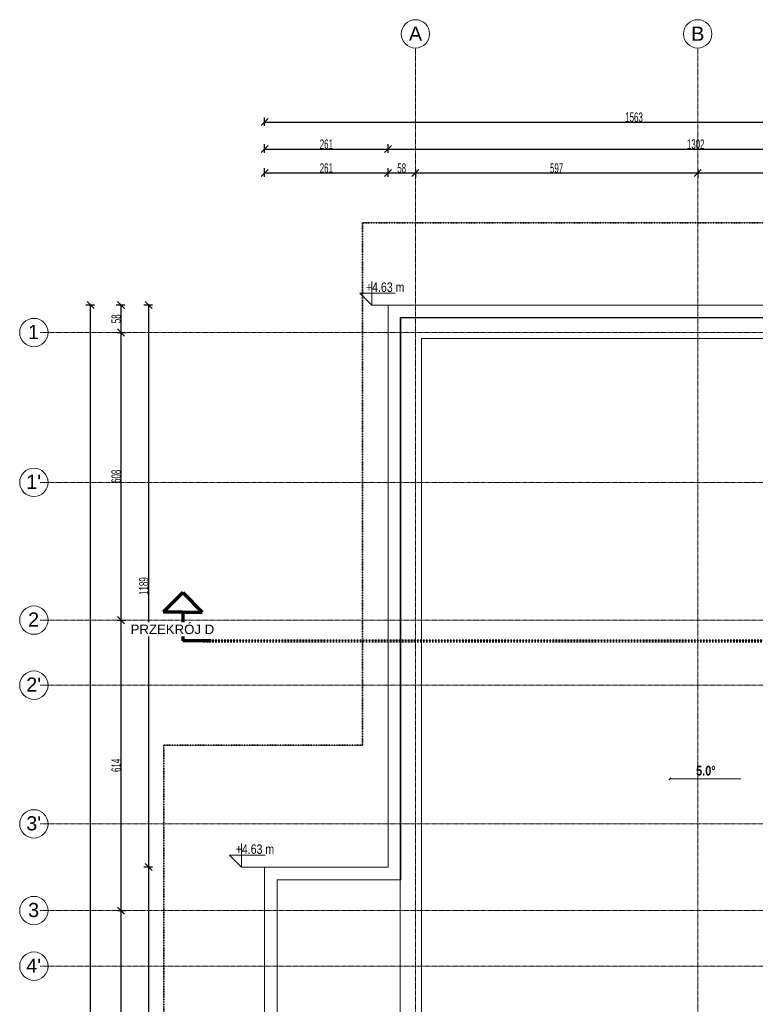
# Model space of a CAD drawing. Header units: millimetres. Extents: x -57334 to 14098, y -25409 to 16656.
# Tile 14 of 50: x -56303 to -40738, y -4374 to 16455. Entities that reach past the tile are written whole.
import ezdxf

# ---------------------------------------------------------------- set-up
doc = ezdxf.new("R2010")
doc.units = ezdxf.units.MM
for name, pattern in [('__FK_przerywana', [3.2004, 1.6002, -1.6002]), ('Kreska', [6.35, 3.175, -3.175]), ('Linia siatki', [22.225, 12.7, -3.175, 3.175, -3.175])]:
    doc.linetypes.add(name, pattern=pattern)
for name, color, linetype, lineweight in [('A-ANNO-DIMS', 7, 'Continuous', 5), ('A-GENM', 7, 'Continuous', 5), ('A-WALL', 7, 'Continuous', 5), ('G-ANNO-DIMS', 7, 'Continuous', 5), ('G-ANNO-SYMB', 7, 'Continuous', 5), ('S-GRID', 7, 'Continuous', 5), ('S-GRID-IDEN', 7, 'Continuous', 5)]:
    doc.layers.add(name, color=color, linetype=linetype, lineweight=lineweight)
doc.layers.add('A-DETL', color=7, linetype='Continuous', lineweight=5, true_color=0x00a600)
doc.styles.add('Arial', font='arial.ttf', dxfattribs={"height": 200})
doc.styles.add('Arial_1', font='arial.ttf', dxfattribs={"height": 300})
doc.styles.add('Arial_2', font='arial.ttf', dxfattribs={"width": 0.8, "height": 200})
doc.styles.add('Arial_5', font='arial.ttf', dxfattribs={"width": 0.6, "height": 200})
doc.styles.add('Arial_B', font='arialbd.ttf', dxfattribs={"width": 0.8, "height": 206.349206})
doc.dimstyles.new('standard_wielkość_otworów', dxfattribs={"dimscale": 304.8, "dimtxt": 204.05188, "dimasz": 0.492126, "dimexe": 0.328084, "dimexo": 0.0625, "dimgap": 0, "dimtad": 1, "dimdec": 0, "dimlfac": 0.1, "dimzin": 0, "dimdsep": 46, "dimtxsty": 'Arial_5', "dimblk1": 'OBLIQUE', "dimblk2": 'OBLIQUE', "dimsah": 1, "dimcen": 0.09, "dimazin": 0, "dimtfac": 1, "dimtdec": 4, "dimtix": 1, "dimtmove": 0, "dimatfit": 3, "dimfxl": 0.328084, "dimfxlon": 1, "dimtvp": 1, "dimtolj": 1, "dimtzin": 0, "dimarcsym": 2})

# ---------------------------------------------------------------- blocks, each defined once
blk = doc.blocks.new('Modele ogólne 1 - Modele ogólne 1-1641072-RZUT PIĘTRA II')
at = {"layer": 'A-GENM'}
for p, q in [((-35653, 10416), (-48673, 10416)), ((-48673, 10416), (-48673, -1472)), ((-48405, 10148), (-35921, 10148)), ((-48405, -1740), (-48405, 10148)), ((-48673, -1472), (-51284, -1472)), ((-51284, -1472), (-51284, -9476)), ((-51016, -1740), (-48405, -1740)), ((-51016, -9208), (-51016, -1740))]:
    blk.add_line(p, q, dxfattribs=at)
blk = doc.blocks.new('Siatka - SOsi_Sybol osi-348494-RZUT PIĘTRA II')
at = {"layer": 'S-GRID-IDEN', "color": 142, "true_color": 0x0080c0}
blk.add_circle((0, 0), 3, dxfattribs=at)
blk = doc.blocks.new('Rzędne punktów - Znacznik rzędnej-348474-RZUT PIĘTRA II')
at = {"layer": 'G-ANNO-DIMS'}
for p, q in [((0, 0), (0, 5)), ((-2.5, 2.5), (0, 0)), ((-2.5, 2.5), (5, 2.5))]:
    blk.add_line(p, q, dxfattribs=at)
blk = doc.blocks.new('_Oblique')
at = {"color": 0, "linetype": 'ByBlock', "lineweight": -2}
blk.add_line((-0.5, -0.5), (0.5, 0.5), dxfattribs=at)
blk = doc.blocks.new('DIMBLOCK150-RZUT PIĘTRA II')
at = {"layer": 'A-ANNO-DIMS', "color": 0, "lineweight": -2, "transparency": 16777216}
for p, q in [((-54240, -2391), (-54059, -2391)), ((-54159, -8535), (-54159, -2391)), ((-54240, -8535), (-54059, -8535))]:
    blk.add_line(p, q, dxfattribs=at)
at = {"layer": 'Defpoints', "color": 0, "transparency": 16777216}
for p in [(-54259, -2391), (-54159, -2391), (-54259, -8535)]:
    blk.add_point(p, dxfattribs=at)
at = {"layer": 'A-ANNO-DIMS', "color": 0, "lineweight": -2, "transparency": 16777216, "xscale": 150, "yscale": 150, "zscale": 150}
for p, rotation in [((-54159, -2391), 90), ((-54159, -8535), 270)]:
    blk.add_blockref('_Oblique', p, dxfattribs=dict(at, rotation=rotation))
at = {"layer": 'A-ANNO-DIMS', "color": 0, "transparency": 16777216, "insert": (-54261, -5463), "char_height": 200, "width": 327.74, "attachment_point": 5, "rotation": 90, "style": 'Arial_5'}
blk.add_mtext('\\A1;614', dxfattribs=at)
blk = doc.blocks.new('DIMBLOCK151-RZUT PIĘTRA II')
at = {"layer": 'A-ANNO-DIMS', "color": 0, "lineweight": -2, "transparency": 16777216}
for p, q in [((-54240, 3753), (-54059, 3753)), ((-54159, -2391), (-54159, 3753)), ((-54240, -2391), (-54059, -2391))]:
    blk.add_line(p, q, dxfattribs=at)
at = {"layer": 'Defpoints', "color": 0, "transparency": 16777216}
for p in [(-54259, 3753), (-54159, 3753), (-54259, -2391)]:
    blk.add_point(p, dxfattribs=at)
at = {"layer": 'A-ANNO-DIMS', "color": 0, "lineweight": -2, "transparency": 16777216, "xscale": 150, "yscale": 150, "zscale": 150}
for p, rotation in [((-54159, 3753), 90), ((-54159, -2391), 270)]:
    blk.add_blockref('_Oblique', p, dxfattribs=dict(at, rotation=rotation))
at = {"layer": 'A-ANNO-DIMS', "color": 0, "transparency": 16777216, "insert": (-54261, 681), "char_height": 200, "width": 327.74, "attachment_point": 5, "rotation": 90, "style": 'Arial_5'}
blk.add_mtext('\\A1;614', dxfattribs=at)
blk = doc.blocks.new('DIMBLOCK152-RZUT PIĘTRA II')
at = {"layer": 'A-ANNO-DIMS', "color": 0, "lineweight": -2, "transparency": 16777216}
for p, q in [((-54240, 9837), (-54059, 9837)), ((-54159, 3753), (-54159, 9837)), ((-54240, 3753), (-54059, 3753))]:
    blk.add_line(p, q, dxfattribs=at)
at = {"layer": 'Defpoints', "color": 0, "transparency": 16777216}
for p in [(-54259, 9837), (-54159, 9837), (-54259, 3753)]:
    blk.add_point(p, dxfattribs=at)
at = {"layer": 'A-ANNO-DIMS', "color": 0, "lineweight": -2, "transparency": 16777216, "xscale": 150, "yscale": 150, "zscale": 150}
for p, rotation in [((-54159, 9837), 90), ((-54159, 3753), 270)]:
    blk.add_blockref('_Oblique', p, dxfattribs=dict(at, rotation=rotation))
at = {"layer": 'A-ANNO-DIMS', "color": 0, "transparency": 16777216, "insert": (-54261, 6795), "char_height": 200, "width": 327.74, "attachment_point": 5, "rotation": 90, "style": 'Arial_5'}
blk.add_mtext('\\A1;608', dxfattribs=at)
blk = doc.blocks.new('DIMBLOCK153-RZUT PIĘTRA II')
at = {"layer": 'A-ANNO-DIMS', "color": 0, "lineweight": -2, "transparency": 16777216}
for p, q in [((-54078, 10417), (-54259, 10417)), ((-54159, 9837), (-54159, 10417)), ((-54240, 9837), (-54059, 9837))]:
    blk.add_line(p, q, dxfattribs=at)
at = {"layer": 'Defpoints', "color": 0, "transparency": 16777216}
for p in [(-54159, 10417), (-54059, 10417), (-54259, 9837)]:
    blk.add_point(p, dxfattribs=at)
at = {"layer": 'A-ANNO-DIMS', "color": 0, "lineweight": -2, "transparency": 16777216, "xscale": 150, "yscale": 150, "zscale": 150}
for p, rotation in [((-54159, 10417), 90), ((-54159, 9837), 270)]:
    blk.add_blockref('_Oblique', p, dxfattribs=dict(at, rotation=rotation))
at = {"layer": 'A-ANNO-DIMS', "color": 0, "transparency": 16777216, "insert": (-54261, 10127), "char_height": 200, "width": 218.49, "attachment_point": 5, "rotation": 90, "style": 'Arial_5'}
blk.add_mtext('\\A1;58', dxfattribs=at)
blk = doc.blocks.new('DIMBLOCK154-RZUT PIĘTRA II')
at = {"layer": 'A-ANNO-DIMS', "color": 0, "lineweight": -2, "transparency": 16777216}
for p, q in [((-53494, 10417), (-53675, 10417)), ((-53575, 10417), (-53575, -1471)), ((-53494, -1471), (-53675, -1471))]:
    blk.add_line(p, q, dxfattribs=at)
at = {"layer": 'Defpoints', "color": 0, "transparency": 16777216}
for p in [(-53475, 10417), (-53575, -1471), (-53475, -1471)]:
    blk.add_point(p, dxfattribs=at)
at = {"layer": 'A-ANNO-DIMS', "color": 0, "lineweight": -2, "transparency": 16777216, "xscale": 150, "yscale": 150, "zscale": 150}
for p, rotation in [((-53575, 10417), 90), ((-53575, -1471), 270)]:
    blk.add_blockref('_Oblique', p, dxfattribs=dict(at, rotation=rotation))
at = {"layer": 'A-ANNO-DIMS', "color": 0, "transparency": 16777216, "insert": (-53677, 4473), "char_height": 200, "width": 436.98, "attachment_point": 5, "rotation": 90, "style": 'Arial_5'}
blk.add_mtext('\\A1;1189', dxfattribs=at)
blk = doc.blocks.new('DIMBLOCK155-RZUT PIĘTRA II')
at = {"layer": 'A-ANNO-DIMS', "color": 0, "lineweight": -2, "transparency": 16777216}
for p, q in [((-53494, -1471), (-53675, -1471)), ((-53575, -1471), (-53575, -9475)), ((-53494, -9475), (-53675, -9475))]:
    blk.add_line(p, q, dxfattribs=at)
at = {"layer": 'Defpoints', "color": 0, "transparency": 16777216}
for p in [(-53475, -1471), (-53575, -9475), (-53475, -9475)]:
    blk.add_point(p, dxfattribs=at)
at = {"layer": 'A-ANNO-DIMS', "color": 0, "lineweight": -2, "transparency": 16777216, "xscale": 150, "yscale": 150, "zscale": 150}
for p, rotation in [((-53575, -1471), 90), ((-53575, -9475), 270)]:
    blk.add_blockref('_Oblique', p, dxfattribs=dict(at, rotation=rotation))
at = {"layer": 'A-ANNO-DIMS', "color": 0, "transparency": 16777216, "insert": (-53677, -5473), "char_height": 200, "width": 327.74, "attachment_point": 5, "rotation": 90, "style": 'Arial_5'}
blk.add_mtext('\\A1;800', dxfattribs=at)
blk = doc.blocks.new('DIMBLOCK157-RZUT PIĘTRA II')
at = {"layer": 'A-ANNO-DIMS', "color": 0, "lineweight": -2, "transparency": 16777216}
for p, q in [((-54721, 10417), (-54902, 10417)), ((-54802, -21403), (-54802, 10417)), ((-54721, -21403), (-54902, -21403))]:
    blk.add_line(p, q, dxfattribs=at)
at = {"layer": 'Defpoints', "color": 0, "transparency": 16777216}
for p in [(-54802, 10417), (-54702, 10417), (-54702, -21403)]:
    blk.add_point(p, dxfattribs=at)
at = {"layer": 'A-ANNO-DIMS', "color": 0, "lineweight": -2, "transparency": 16777216, "xscale": 150, "yscale": 150, "zscale": 150}
for p, rotation in [((-54802, 10417), 90), ((-54802, -21403), 270)]:
    blk.add_blockref('_Oblique', p, dxfattribs=dict(at, rotation=rotation))
at = {"layer": 'A-ANNO-DIMS', "color": 0, "transparency": 16777216, "insert": (-54904, -5493), "char_height": 200, "width": 436.98, "attachment_point": 5, "rotation": 90, "style": 'Arial_5'}
blk.add_mtext('\\A1;3182', dxfattribs=at)
blk = doc.blocks.new('DIMBLOCK167-RZUT PIĘTRA II')
at = {"layer": 'A-ANNO-DIMS', "color": 0, "lineweight": -2, "transparency": 16777216}
for p, q in [((-51121, 13131), (-51121, 13312)), ((-51121, 13212), (-48510, 13212)), ((-48510, 13131), (-48510, 13312))]:
    blk.add_line(p, q, dxfattribs=at)
at = {"layer": 'Defpoints', "color": 0, "transparency": 16777216}
for p in [(-48510, 13212), (-51121, 13112), (-48510, 13112)]:
    blk.add_point(p, dxfattribs=at)
at = {"layer": 'A-ANNO-DIMS', "color": 0, "lineweight": -2, "transparency": 16777216, "xscale": 150, "yscale": 150, "zscale": 150, "rotation": 180}
blk.add_blockref('_Oblique', (-51121, 13212), dxfattribs=at)
at = {"layer": 'A-ANNO-DIMS', "color": 0, "lineweight": -2, "transparency": 16777216, "xscale": 150, "yscale": 150, "zscale": 150}
blk.add_blockref('_Oblique', (-48510, 13212), dxfattribs=at)
at = {"layer": 'A-ANNO-DIMS', "color": 0, "transparency": 16777216, "insert": (-49815, 13314), "char_height": 200, "width": 327.74, "attachment_point": 5, "style": 'Arial_5'}
blk.add_mtext('\\A1;261', dxfattribs=at)
blk = doc.blocks.new('DIMBLOCK168-RZUT PIĘTRA II')
at = {"layer": 'A-ANNO-DIMS', "color": 0, "lineweight": -2, "transparency": 16777216}
for p, q in [((-48510, 13131), (-48510, 13312)), ((-48510, 13212), (-47930, 13212)), ((-47930, 13293), (-47930, 13112))]:
    blk.add_line(p, q, dxfattribs=at)
at = {"layer": 'Defpoints', "color": 0, "transparency": 16777216}
for p in [(-47930, 13312), (-47930, 13212), (-48510, 13112)]:
    blk.add_point(p, dxfattribs=at)
at = {"layer": 'A-ANNO-DIMS', "color": 0, "lineweight": -2, "transparency": 16777216, "xscale": 150, "yscale": 150, "zscale": 150, "rotation": 180}
blk.add_blockref('_Oblique', (-48510, 13212), dxfattribs=at)
at = {"layer": 'A-ANNO-DIMS', "color": 0, "lineweight": -2, "transparency": 16777216, "xscale": 150, "yscale": 150, "zscale": 150}
blk.add_blockref('_Oblique', (-47930, 13212), dxfattribs=at)
at = {"layer": 'A-ANNO-DIMS', "color": 0, "transparency": 16777216, "insert": (-48220, 13314), "char_height": 200, "width": 218.49, "attachment_point": 5, "style": 'Arial_5'}
blk.add_mtext('\\A1;58', dxfattribs=at)
blk = doc.blocks.new('DIMBLOCK169-RZUT PIĘTRA II')
at = {"layer": 'A-ANNO-DIMS', "color": 0, "lineweight": -2, "transparency": 16777216}
for p, q in [((-47930, 13293), (-47930, 13112)), ((-47930, 13212), (-41957, 13212)), ((-41957, 13293), (-41957, 13112))]:
    blk.add_line(p, q, dxfattribs=at)
at = {"layer": 'Defpoints', "color": 0, "transparency": 16777216}
for p in [(-47930, 13312), (-41957, 13312), (-41957, 13212)]:
    blk.add_point(p, dxfattribs=at)
at = {"layer": 'A-ANNO-DIMS', "color": 0, "lineweight": -2, "transparency": 16777216, "xscale": 150, "yscale": 150, "zscale": 150, "rotation": 180}
blk.add_blockref('_Oblique', (-47930, 13212), dxfattribs=at)
at = {"layer": 'A-ANNO-DIMS', "color": 0, "lineweight": -2, "transparency": 16777216, "xscale": 150, "yscale": 150, "zscale": 150}
blk.add_blockref('_Oblique', (-41957, 13212), dxfattribs=at)
at = {"layer": 'A-ANNO-DIMS', "color": 0, "transparency": 16777216, "insert": (-44943, 13314), "char_height": 200, "width": 327.74, "attachment_point": 5, "style": 'Arial_5'}
blk.add_mtext('\\A1;597', dxfattribs=at)
blk = doc.blocks.new('DIMBLOCK170-RZUT PIĘTRA II')
at = {"layer": 'A-ANNO-DIMS', "color": 0, "lineweight": -2, "transparency": 16777216}
for p, q in [((-41957, 13293), (-41957, 13112)), ((-41957, 13212), (-36070, 13212)), ((-36070, 13293), (-36070, 13112))]:
    blk.add_line(p, q, dxfattribs=at)
at = {"layer": 'Defpoints', "color": 0, "transparency": 16777216}
for p in [(-41957, 13312), (-36070, 13312), (-36070, 13212)]:
    blk.add_point(p, dxfattribs=at)
at = {"layer": 'A-ANNO-DIMS', "color": 0, "lineweight": -2, "transparency": 16777216, "xscale": 150, "yscale": 150, "zscale": 150, "rotation": 180}
blk.add_blockref('_Oblique', (-41957, 13212), dxfattribs=at)
at = {"layer": 'A-ANNO-DIMS', "color": 0, "lineweight": -2, "transparency": 16777216, "xscale": 150, "yscale": 150, "zscale": 150}
blk.add_blockref('_Oblique', (-36070, 13212), dxfattribs=at)
at = {"layer": 'A-ANNO-DIMS', "color": 0, "transparency": 16777216, "insert": (-39013, 13314), "char_height": 200, "width": 327.74, "attachment_point": 5, "style": 'Arial_5'}
blk.add_mtext('\\A1;589', dxfattribs=at)
blk = doc.blocks.new('DIMBLOCK172-RZUT PIĘTRA II')
at = {"layer": 'A-ANNO-DIMS', "color": 0, "lineweight": -2, "transparency": 16777216}
for p, q in [((-51121, 13638), (-51121, 13819)), ((-48510, 13638), (-48510, 13819)), ((-51121, 13719), (-48510, 13719))]:
    blk.add_line(p, q, dxfattribs=at)
at = {"layer": 'Defpoints', "color": 0, "transparency": 16777216}
for p in [(-51121, 13619), (-48510, 13719), (-48510, 13619)]:
    blk.add_point(p, dxfattribs=at)
at = {"layer": 'A-ANNO-DIMS', "color": 0, "lineweight": -2, "transparency": 16777216, "xscale": 150, "yscale": 150, "zscale": 150, "rotation": 180}
blk.add_blockref('_Oblique', (-51121, 13719), dxfattribs=at)
at = {"layer": 'A-ANNO-DIMS', "color": 0, "lineweight": -2, "transparency": 16777216, "xscale": 150, "yscale": 150, "zscale": 150}
blk.add_blockref('_Oblique', (-48510, 13719), dxfattribs=at)
at = {"layer": 'A-ANNO-DIMS', "color": 0, "transparency": 16777216, "insert": (-49815, 13821), "char_height": 200, "width": 327.74, "attachment_point": 5, "style": 'Arial_5'}
blk.add_mtext('\\A1;261', dxfattribs=at)
blk = doc.blocks.new('DIMBLOCK173-RZUT PIĘTRA II')
at = {"layer": 'A-ANNO-DIMS', "color": 0, "lineweight": -2, "transparency": 16777216}
for p, q in [((-48510, 13638), (-48510, 13819)), ((-35490, 13638), (-35490, 13819)), ((-48510, 13719), (-35490, 13719))]:
    blk.add_line(p, q, dxfattribs=at)
at = {"layer": 'Defpoints', "color": 0, "transparency": 16777216}
for p in [(-48510, 13619), (-35490, 13719), (-35490, 13619)]:
    blk.add_point(p, dxfattribs=at)
at = {"layer": 'A-ANNO-DIMS', "color": 0, "lineweight": -2, "transparency": 16777216, "xscale": 150, "yscale": 150, "zscale": 150, "rotation": 180}
blk.add_blockref('_Oblique', (-48510, 13719), dxfattribs=at)
at = {"layer": 'A-ANNO-DIMS', "color": 0, "lineweight": -2, "transparency": 16777216, "xscale": 150, "yscale": 150, "zscale": 150}
blk.add_blockref('_Oblique', (-35490, 13719), dxfattribs=at)
at = {"layer": 'A-ANNO-DIMS', "color": 0, "transparency": 16777216, "insert": (-42000, 13821), "char_height": 200, "width": 436.98, "attachment_point": 5, "style": 'Arial_5'}
blk.add_mtext('\\A1;1302', dxfattribs=at)
blk = doc.blocks.new('DIMBLOCK174-RZUT PIĘTRA II')
at = {"layer": 'A-ANNO-DIMS', "color": 0, "lineweight": -2, "transparency": 16777216}
for p, q in [((-51121, 14208), (-51121, 14389)), ((-35490, 14208), (-35490, 14389)), ((-51121, 14289), (-35490, 14289))]:
    blk.add_line(p, q, dxfattribs=at)
at = {"layer": 'Defpoints', "color": 0, "transparency": 16777216}
for p in [(-51121, 14189), (-35490, 14289), (-35490, 14189)]:
    blk.add_point(p, dxfattribs=at)
at = {"layer": 'A-ANNO-DIMS', "color": 0, "lineweight": -2, "transparency": 16777216, "xscale": 150, "yscale": 150, "zscale": 150, "rotation": 180}
blk.add_blockref('_Oblique', (-51121, 14289), dxfattribs=at)
at = {"layer": 'A-ANNO-DIMS', "color": 0, "lineweight": -2, "transparency": 16777216, "xscale": 150, "yscale": 150, "zscale": 150}
blk.add_blockref('_Oblique', (-35490, 14289), dxfattribs=at)
at = {"layer": 'A-ANNO-DIMS', "color": 0, "transparency": 16777216, "insert": (-43305, 14391), "char_height": 200, "width": 436.98, "attachment_point": 5, "style": 'Arial_5'}
blk.add_mtext('\\A1;1563', dxfattribs=at)
blk = doc.blocks.new('Przekrój - znacznik przekroju strzałka-348499-RZUT PIĘTRA II')
at = {"layer": 'G-ANNO-SYMB', "lineweight": 70}
for p, q in [((-6, 10.22), (-10.11, 6.11)), ((-6, 10.22), (-1.89, 6.11)), ((-6, 6.11), (-10.11, 6.11)), ((-6, 6.11), (-6, 0)), ((-6, 6.11), (-1.89, 6.11)), ((0, 0), (-6, 0))]:
    blk.add_line(p, q, dxfattribs=at)

msp = doc.modelspace()

# ---------------------------------------------------------------- linework, layer by layer
at = {"layer": 'A-DETL', "color": 4, "linetype": '__FK_przerywana', "lineweight": 35, "true_color": 0x00ffff}
for p, q in [((-35099.7, 12157.4), (-49049.7, 12157.4)), ((-49049.7, 12157.4), (-49049.7, 1107.4)), ((-53249.7, -11957.6), (-53249.7, 1107.4)), ((-53249.7, 1107.4), (-49049.7, 1107.4))]:
    msp.add_line(p, q, dxfattribs=at)
at = {"layer": 'A-WALL'}
for p, q in [((-48249.7, 10157.4), (-35749.7, 10157.4)), ((-48249.7, -21142.6), (-48249.7, 10157.4)), ((-36199.7, 9707.4), (-47799.7, 9707.4)), ((-47799.7, 9707.4), (-47799.7, -20692.6))]:
    msp.add_line(p, q, dxfattribs=at)
at = {"layer": 'G-ANNO-DIMS', "color": 1, "true_color": 0xff0000}
for p, q in [((-48509.7, 10417.4), (-48855.6, 10417.4)), ((-51120.7, -1470.6), (-51611, -1470.6))]:
    msp.add_line(p, q, dxfattribs=at)
at = {"layer": 'G-ANNO-DIMS'}
for p, q in [((-42547.3, 396.5), (-42567.1, 376.7)), ((-42547.3, 396.5), (-42527.4, 416.4)), ((-41047.3, 396.5), (-42547.3, 396.5))]:
    msp.add_line(p, q, dxfattribs=at)
at = {"layer": 'G-ANNO-SYMB', "linetype": 'Kreska', "lineweight": 70}
msp.add_line((-52417.6, 3311.8), (-684.7, 3311.8), dxfattribs=at)
at = {"layer": 'S-GRID', "linetype": 'Linia siatki'}
for p, q in [((-47929.7, 15855.1), (-47929.7, -23863.5)), ((-41956.7, 15855.1), (-41956.7, -23863.5)), ((-55866.7, 9835.6), (-2090.7, 9835.6)), ((-55866.7, 6665.6), (-891, 6665.6)), ((-55866.7, 3751.6), (559.4, 3751.6)), ((-55866.7, 2375.6), (559.4, 2375.6)), ((-55866.7, -559.4), (559.4, -559.4)), ((-55866.7, -2392.4), (559.4, -2392.4)), ((-55866.7, -3569.4), (559.4, -3569.4))]:
    msp.add_line(p, q, dxfattribs=at)

# ---------------------------------------------------------------- block references
at = {"layer": 'A-GENM'}
msp.add_blockref('Modele ogólne 1 - Modele ogólne 1-1641072-RZUT PIĘTRA II', (163.7, 1.8), dxfattribs=at)
at = {"layer": 'G-ANNO-DIMS', "xscale": 99.99999999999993, "yscale": 99.99999999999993, "zscale": 99.99999999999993}
for p in [(-48855.6, 10417.4), (-51611, -1470.6)]:
    msp.add_blockref('Rzędne punktów - Znacznik rzędnej-348474-RZUT PIĘTRA II', p, dxfattribs=at)
at = {"layer": 'G-ANNO-SYMB', "lineweight": 70, "xscale": 99.99999999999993, "yscale": 99.99999999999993, "zscale": 99.99999999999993}
msp.add_blockref('Przekrój - znacznik przekroju strzałka-348499-RZUT PIĘTRA II', (-52253.9, 3313.6), dxfattribs=at)
at = {"layer": 'S-GRID-IDEN', "color": 142, "true_color": 0x0080c0, "xscale": 99.99999999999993, "yscale": 99.99999999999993, "zscale": 99.99999999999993}
for p, rotation in [((-47929.7, 16155.1), 180), ((-41956.7, 16155.1), 180), ((-56003.1, 9837.4), 269.9999999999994), ((-56003.1, 6667.4), 269.9999999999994), ((-56003.1, 3753.4), 269.9999999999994), ((-56003.1, 2377.4), 269.9999999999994), ((-56003.1, -557.6), 269.9999999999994), ((-56003.1, -2390.6), 269.9999999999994), ((-56003.1, -3567.6), 269.9999999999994)]:
    msp.add_blockref('Siatka - SOsi_Sybol osi-348494-RZUT PIĘTRA II', p, dxfattribs=dict(at, rotation=rotation))

# ---------------------------------------------------------------- texts
at = {"layer": 'G-ANNO-DIMS', "color": 1, "true_color": 0xff0000, "char_height": 200, "width": 962.269, "attachment_point": 1, "line_spacing_factor": 0.941778, "style": 'Arial_2'}
for insert in [(-48976.5, 10896.5), (-51731.9, -991.5)]:
    msp.add_mtext('+4.63 m', dxfattribs=dict(at, insert=insert))
at = {"layer": 'G-ANNO-DIMS', "insert": (-41990.1, 670.9), "char_height": 206.35, "width": 462.77, "attachment_point": 1, "line_spacing_factor": 0.941778, "style": 'Arial_B'}
msp.add_mtext('5.0°', dxfattribs=at)
at = {"layer": 'S-GRID-IDEN', "color": 142, "true_color": 0x0080c0, "char_height": 300, "attachment_point": 1, "style": 'Arial_1'}
for s, insert, width in [('\\fArial|b0|i0|c238|p34|;A', (-48067.7, 16309), 344.726), ('\\fArial|b0|i0|c238|p34|;B', (-42094.7, 16309), 344.726), ('\\fArial|b0|i0|c238|p34|;1', (-56125.1, 9999.3), 288.607), ("1'", (-56164.6, 6829.3), 384.81), ('\\fArial|b0|i0|c238|p34|;2', (-56125.1, 3915.3), 288.607), ("2'", (-56164.6, 2539.3), 384.81), ("3'", (-56164.6, -395.7), 384.81), ('\\fArial|b0|i0|c238|p34|;3', (-56125.1, -2228.7), 288.607), ("4'", (-56164.6, -3405.7), 384.81)]:
    msp.add_mtext(s, dxfattribs=dict(at, insert=insert, width=width))

# ---------------------------------------------------------------- dimensions: what is measured, and where the dimension line sits
at = {"layer": 'A-ANNO-DIMS', "color": 250, "true_color": 0x303030}
for base, p1, p2, override, picture, middle in [((-35489.7, 14288.7), (-51120.7, 14188.7), (-35489.7, 14188.7), {"dimpost": '<>', "dimfxl": 15631}, 'DIMBLOCK174-RZUT PIĘTRA II', (-43305.2, 14390.9)), ((-48509.7, 13719), (-51120.7, 13619), (-48509.7, 13619), {"dimpost": '<>', "dimfxl": 2611}, 'DIMBLOCK172-RZUT PIĘTRA II', (-49815.2, 13821.1)), ((-35489.7, 13719), (-48509.7, 13619), (-35489.7, 13619), {"dimpost": '<>', "dimfxl": 13020}, 'DIMBLOCK173-RZUT PIĘTRA II', (-41999.7, 13821.2)), ((-48509.7, 13211.7), (-51120.7, 13111.7), (-48509.7, 13111.7), {"dimpost": '<>', "dimfxl": 2611}, 'DIMBLOCK167-RZUT PIĘTRA II', (-49815.2, 13313.9)), ((-47929.7, 13211.7), (-48509.7, 13111.7), (-47929.7, 13311.7), {"dimpost": '<>', "dimfxl": 613.514466}, 'DIMBLOCK168-RZUT PIĘTRA II', (-48219.7, 13313.9)), ((-41956.7, 13211.7), (-47929.7, 13311.7), (-41956.7, 13311.7), {"dimpost": '<>', "dimfxl": 5973}, 'DIMBLOCK169-RZUT PIĘTRA II', (-44943.2, 13313.9)), ((-36069.7, 13211.7), (-41956.7, 13311.7), (-36069.7, 13311.7), {"dimpost": '<>', "dimfxl": 5887}, 'DIMBLOCK170-RZUT PIĘTRA II', (-39013.2, 13313.9))]:
    dim = msp.add_linear_dim(base=base, p1=p1, p2=p2, dimstyle='standard_wielkość_otworów', override=override, dxfattribs=at)
    dim.commit()
    dim.dimension.update_dxf_attribs({"geometry": picture, "text_midpoint": middle})
for base, p1, p2, override, picture, middle in [((-54801.6, 10417.4), (-54701.6, -21402.6), (-54701.6, 10417.4), {"dimpost": '<>', "dimfxl": 31820}, 'DIMBLOCK157-RZUT PIĘTRA II', (-54903.8, -5492.6)), ((-54159.2, 10417.4), (-54259.2, 9837.4), (-54059.2, 10417.4), {"dimpost": '<>', "dimfxl": 613.514466}, 'DIMBLOCK153-RZUT PIĘTRA II', (-54261.4, 10127.4)), ((-53575.3, -1470.6), (-53475.3, 10417.4), (-53475.3, -1470.6), {"dimpost": '<>', "dimfxl": 11888}, 'DIMBLOCK154-RZUT PIĘTRA II', (-53677.4, 4473.4)), ((-54159.2, 9837.4), (-54259.2, 3753.4), (-54259.2, 9837.4), {"dimpost": '<>', "dimfxl": 6084}, 'DIMBLOCK152-RZUT PIĘTRA II', (-54261.4, 6795.4)), ((-54159.2, 3753.4), (-54259.2, -2390.6), (-54259.2, 3753.4), {"dimpost": '<>', "dimfxl": 6144}, 'DIMBLOCK151-RZUT PIĘTRA II', (-54261.4, 681.4)), ((-53575.3, -9474.6), (-53475.3, -1470.6), (-53475.3, -9474.6), {"dimpost": '<>', "dimfxl": 8004}, 'DIMBLOCK155-RZUT PIĘTRA II', (-53677.4, -5472.6)), ((-54159.2, -2390.6), (-54259.2, -8534.6), (-54259.2, -2390.6), {"dimpost": '<>', "dimfxl": 6144}, 'DIMBLOCK150-RZUT PIĘTRA II', (-54261.4, -5462.6))]:
    dim = msp.add_linear_dim(base=base, p1=p1, p2=p2, angle=90, dimstyle='standard_wielkość_otworów', override=override, dxfattribs=at)
    dim.commit()
    dim.dimension.update_dxf_attribs({"geometry": picture, "text_midpoint": middle})

# ---------------------------------------------------------------- next in the draw order: texts
at = {"layer": 'G-ANNO-SYMB', "insert": (-53956.2, 3657.9), "char_height": 200, "width": 2188.607, "attachment_point": 1, "style": 'Arial', "bg_fill": 3, "box_fill_scale": 1.25, "bg_fill_color": 256, "bg_fill_true_color": 13158600, "bg_fill_transparency": 0}
msp.add_mtext('PRZEKRÓJ D', dxfattribs=at)

doc.saveas('drawing.dxf')
